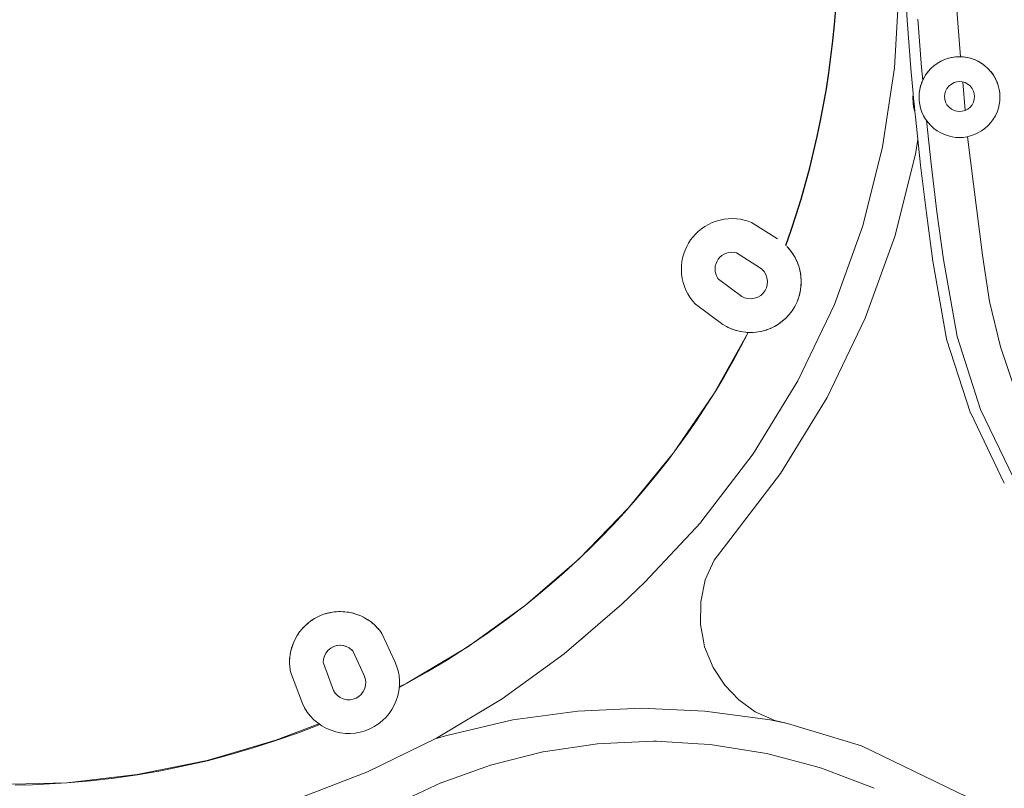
# Model space of a CAD drawing. Header units: millimetres. Extents: x -264 to 244, y -177 to 250.
# Tile 6 of 11: x -62 to 55, y -28 to 63. Entities that reach past the tile are written whole.
import ezdxf

# ---------------------------------------------------------------- set-up
doc = ezdxf.new("R2010")
doc.units = ezdxf.units.MM
doc.header["$MEASUREMENT"] = 0
doc.layers.add('material 1', color=7, linetype='Continuous')

msp = doc.modelspace()

# ---------------------------------------------------------------- linework, layer by layer
at = {"layer": 'material 1', "color": 7, "linetype": 'Continuous', "lineweight": 0}
for p, q in [((43.48, 68.75), (43.83, 62.99)), ((42.31, 57.3), (42.82, 66.23)), ((49.65, 64.69), (50.16, 58.63)), ((43.83, 62.99), (44.26, 57.25)), ((45.09, 63.08), (45.53, 57.35)), ((48.61, 58.43), (49.07, 58.54)), ((48.7, 58.45), (48.61, 58.43)), ((48.7, 58.45), (49.07, 58.54)), ((48.7, 58.45), (48.7, 58.45)), ((48.7, 58.45), (48.7, 58.45)), ((49.07, 58.54), (49.54, 58.62)), ((49.15, 58.56), (49.07, 58.54)), ((49.15, 58.56), (49.54, 58.62)), ((49.15, 58.56), (49.15, 58.56)), ((49.15, 58.56), (49.15, 58.56)), ((49.54, 58.62), (50.02, 58.64)), ((49.59, 58.62), (49.54, 58.62)), ((50.02, 58.64), (49.59, 58.62)), ((49.59, 58.62), (49.59, 58.62)), ((50.44, 58.62), (50.02, 58.64)), ((50.02, 58.64), (50.5, 58.62)), ((50.45, 58.62), (50.5, 58.62)), ((50.88, 58.56), (50.5, 58.62)), ((50.5, 58.62), (50.98, 58.54)), ((50.9, 58.56), (50.98, 58.54)), ((51.31, 58.46), (50.98, 58.54)), ((50.98, 58.54), (51.44, 58.43)), ((51.35, 58.45), (51.44, 58.43)), ((40.9, 47.94), (42.31, 57.3)), ((45.53, 57.35), (45.66, 55.84)), ((46.64, 57.25), (46.99, 57.56)), ((46.99, 57.57), (47.36, 57.84)), ((46.99, 57.56), (47.36, 57.84)), ((47, 57.57), (46.99, 57.57)), ((46.99, 57.57), (46.99, 57.56)), ((46.99, 57.57), (46.99, 57.57)), ((47.36, 57.84), (47.75, 58.07)), ((47.39, 57.86), (47.36, 57.84)), ((47.39, 57.86), (47.75, 58.07)), ((47.39, 57.86), (47.39, 57.86)), ((47.39, 57.86), (47.39, 57.86)), ((47.75, 58.07), (48.17, 58.27)), ((47.82, 58.1), (47.75, 58.07)), ((47.82, 58.1), (48.17, 58.27)), ((47.82, 58.1), (47.82, 58.1)), ((47.82, 58.1), (47.82, 58.1)), ((48.17, 58.27), (48.61, 58.43)), ((48.25, 58.3), (48.17, 58.27)), ((48.25, 58.3), (48.61, 58.43)), ((48.25, 58.3), (48.25, 58.3)), ((48.25, 58.3), (48.25, 58.3)), ((51.75, 58.31), (51.44, 58.43)), ((51.44, 58.43), (51.87, 58.27)), ((51.8, 58.3), (51.87, 58.27)), ((52.18, 58.12), (51.87, 58.27)), ((51.87, 58.27), (52.29, 58.07)), ((52.23, 58.1), (52.29, 58.07)), ((52.59, 57.89), (52.29, 58.07)), ((52.29, 58.07), (52.68, 57.84)), ((52.65, 57.85), (52.68, 57.84)), ((52.98, 57.61), (52.68, 57.84)), ((52.68, 57.84), (53.05, 57.56)), ((53.05, 57.57), (53.05, 57.56)), ((53.05, 57.56), (53.4, 57.25)), ((44.26, 57.25), (44.53, 54.28)), ((45.79, 56.1), (46.03, 56.51)), ((46, 56.47), (45.79, 56.1)), ((46, 56.47), (46.03, 56.51)), ((46, 56.47), (46, 56.47)), ((46, 56.47), (46, 56.47)), ((46.03, 56.51), (46.32, 56.9)), ((46.29, 56.86), (46.03, 56.51)), ((46.29, 56.86), (46.32, 56.9)), ((46.29, 56.86), (46.29, 56.86)), ((46.29, 56.86), (46.29, 56.86)), ((46.32, 56.9), (46.64, 57.25)), ((46.63, 57.23), (46.32, 56.9)), ((46.63, 57.23), (46.64, 57.25)), ((46.63, 57.23), (46.63, 57.23)), ((46.63, 57.23), (46.63, 57.23)), ((53.41, 57.24), (53.4, 57.25)), ((53.4, 57.25), (53.72, 56.9)), ((53.48, 57.16), (53.72, 56.9)), ((53.74, 56.87), (53.72, 56.9)), ((53.72, 56.9), (54.01, 56.51)), ((53.81, 56.79), (54.01, 56.51)), ((54.03, 56.48), (54.01, 56.51)), ((54.01, 56.51), (54.26, 56.1)), ((54.09, 56.38), (54.26, 56.1)), ((45.31, 54.75), (45.42, 55.21)), ((45.41, 55.16), (45.31, 54.75)), ((45.41, 55.16), (45.42, 55.21)), ((45.41, 55.16), (45.41, 55.16)), ((45.41, 55.16), (45.41, 55.16)), ((45.42, 55.21), (45.58, 55.66)), ((45.56, 55.61), (45.42, 55.21)), ((45.56, 55.61), (45.58, 55.66)), ((45.56, 55.61), (45.56, 55.61)), ((45.56, 55.61), (45.56, 55.61)), ((45.58, 55.66), (45.79, 56.1)), ((45.76, 56.04), (45.58, 55.66)), ((45.76, 56.04), (45.79, 56.1)), ((45.76, 56.04), (45.76, 56.04)), ((45.76, 56.04), (45.76, 56.04)), ((48.78, 55.16), (48.54, 54.88)), ((49.06, 55.39), (48.78, 55.16)), ((49.38, 55.56), (49.06, 55.39)), ((49.71, 55.65), (49.38, 55.56)), ((50.03, 55.68), (49.71, 55.65)), ((50.36, 55.65), (50.03, 55.68)), ((50.69, 55.56), (50.36, 55.65)), ((50.41, 55.64), (50.7, 52.26)), ((51.01, 55.39), (50.69, 55.56)), ((51.29, 55.16), (51.01, 55.39)), ((51.52, 54.88), (51.29, 55.16)), ((54.28, 56.06), (54.26, 56.1)), ((54.26, 56.1), (54.46, 55.66)), ((54.33, 55.95), (54.46, 55.66)), ((54.48, 55.62), (54.46, 55.66)), ((54.46, 55.66), (54.62, 55.21)), ((54.52, 55.5), (54.62, 55.21)), ((54.63, 55.17), (54.62, 55.21)), ((54.62, 55.21), (54.73, 54.75)), ((54.66, 55.05), (54.73, 54.75)), ((44.48, 53.72), (44.53, 54.28)), ((45.22, 53.84), (45.24, 54.29)), ((45.22, 53.84), (45.24, 54.27)), ((45.24, 53.41), (45.22, 53.84)), ((45.24, 54.29), (45.31, 54.75)), ((45.3, 54.71), (45.24, 54.29)), ((45.24, 54.27), (45.24, 54.29)), ((45.24, 54.27), (45.24, 54.27)), ((45.3, 54.71), (45.31, 54.75)), ((45.3, 54.71), (45.3, 54.71)), ((45.3, 54.71), (45.3, 54.71)), ((48.28, 54.23), (48.25, 53.91)), ((48.25, 53.91), (48.28, 53.58)), ((48.38, 54.56), (48.28, 54.23)), ((48.54, 54.88), (48.38, 54.56)), ((51.69, 54.56), (51.52, 54.88)), ((51.78, 54.23), (51.69, 54.56)), ((51.81, 53.91), (51.78, 54.23)), ((51.78, 53.58), (51.81, 53.91)), ((54.74, 54.72), (54.73, 54.75)), ((54.73, 54.75), (54.8, 54.29)), ((54.76, 54.6), (54.8, 54.29)), ((54.8, 54.29), (54.82, 53.84)), ((54.8, 54.28), (54.8, 54.29)), ((54.82, 53.84), (54.8, 53.41)), ((44.58, 52.66), (44.48, 53.72)), ((44.73, 52.14), (44.58, 52.66)), ((45.3, 52.97), (45.24, 53.41)), ((45.41, 52.52), (45.3, 52.97)), ((48.28, 53.58), (48.38, 53.25)), ((48.38, 53.25), (48.54, 52.93)), ((48.54, 52.93), (48.78, 52.65)), ((48.78, 52.65), (49.06, 52.42)), ((51.01, 52.42), (51.29, 52.65)), ((51.29, 52.65), (51.52, 52.93)), ((51.52, 52.93), (51.69, 53.25)), ((51.69, 53.25), (51.78, 53.58)), ((54.74, 52.97), (54.64, 52.52)), ((54.8, 53.41), (54.74, 52.97)), ((44.73, 52.14), (44.79, 51.51)), ((44.79, 51.51), (45.4, 45.77)), ((45.56, 52.07), (45.41, 52.52)), ((45.76, 51.63), (45.56, 52.07)), ((46, 51.21), (45.76, 51.63)), ((49.06, 52.42), (49.38, 52.25)), ((49.38, 52.25), (49.71, 52.16)), ((49.71, 52.16), (50.03, 52.13)), ((50.03, 52.13), (50.36, 52.16)), ((50.36, 52.16), (50.69, 52.25)), ((50.69, 52.25), (51.01, 52.42)), ((54.28, 51.63), (54.04, 51.21)), ((54.48, 52.07), (54.28, 51.63)), ((54.64, 52.52), (54.48, 52.07)), ((46.29, 50.81), (46, 51.21)), ((46.11, 51.07), (46.65, 45.92)), ((46.63, 50.45), (46.29, 50.81)), ((46.99, 50.11), (46.63, 50.45)), ((53.41, 50.45), (53.05, 50.11)), ((53.75, 50.81), (53.41, 50.45)), ((54.04, 51.21), (53.75, 50.81)), ((47.39, 49.82), (46.99, 50.11)), ((47.82, 49.58), (47.39, 49.82)), ((48.25, 49.38), (47.82, 49.58)), ((48.7, 49.22), (48.25, 49.38)), ((49.15, 49.12), (48.7, 49.22)), ((49.59, 49.06), (49.15, 49.12)), ((50.89, 49.12), (50.45, 49.06)), ((51.34, 49.22), (50.89, 49.12)), ((50.99, 49.14), (52.75, 35.08)), ((51.79, 49.38), (51.34, 49.22)), ((52.22, 49.58), (51.79, 49.38)), ((52.65, 49.82), (52.22, 49.58)), ((53.05, 50.11), (52.65, 49.82)), ((38.53, 38.53), (40.9, 47.94)), ((45.07, 48.82), (44.81, 47.08)), ((45.07, 48.82), (45.04, 48.59)), ((50.02, 49.04), (49.59, 49.06)), ((50.45, 49.06), (50.02, 49.04)), ((44.81, 47.08), (42.33, 37.3)), ((45.4, 45.77), (46.09, 40.05)), ((46.65, 45.92), (47.35, 40.22)), ((46.09, 40.05), (46.87, 34.34)), ((47.35, 40.22), (48.13, 34.54)), ((19.79, 38.47), (20.21, 38.72)), ((20.21, 38.72), (20.66, 38.93)), ((20.66, 38.93), (21.12, 39.11)), ((21.12, 39.11), (21.6, 39.24)), ((21.6, 39.24), (22.09, 39.34)), ((22.09, 39.34), (22.58, 39.4)), ((22.58, 39.4), (23.06, 39.41)), ((23.06, 39.41), (23.55, 39.39)), ((23.55, 39.39), (24.02, 39.33)), ((24.02, 39.33), (24.48, 39.23)), ((24.48, 39.23), (24.92, 39.11)), ((24.92, 39.11), (25.33, 38.95)), ((25.33, 38.95), (28.42, 37)), ((18.38, 37.22), (18.68, 37.57)), ((18.68, 37.57), (19.02, 37.89)), ((19.02, 37.89), (19.39, 38.2)), ((19.39, 38.2), (19.79, 38.47)), ((35.18, 29.22), (38.53, 38.53)), ((17.64, 36.09), (17.86, 36.49)), ((17.86, 36.49), (18.11, 36.87)), ((18.11, 36.87), (18.38, 37.22)), ((42.33, 37.3), (38.83, 27.6)), ((17.16, 34.76), (17.29, 35.22)), ((17.29, 35.22), (17.45, 35.67)), ((17.45, 35.67), (17.64, 36.09)), ((22.07, 35.18), (21.81, 35.01)), ((22.36, 35.3), (22.07, 35.18)), ((22.66, 35.38), (22.36, 35.3)), ((22.97, 35.41), (22.66, 35.38)), ((23.27, 35.4), (22.97, 35.41)), ((23.56, 35.34), (23.27, 35.4)), ((26.28, 33.62), (23.56, 35.34)), ((29.53, 36.1), (29.66, 35.96)), ((29.53, 36.1), (29.9, 35.68)), ((29.66, 35.96), (29.66, 35.96)), ((29.9, 35.68), (29.8, 35.8)), ((29.9, 35.68), (30.03, 35.51)), ((29.9, 35.68), (30.22, 35.25)), ((30.22, 35.25), (30.16, 35.34)), ((30.22, 35.25), (30.26, 35.18)), ((30.22, 35.25), (30.5, 34.78)), ((52.75, 35.08), (53.57, 29.58)), ((17.02, 33.79), (17.07, 34.28)), ((17.07, 34.28), (17.16, 34.76)), ((21.12, 34.07), (21.04, 33.77)), ((21.24, 34.34), (21.12, 34.07)), ((21.39, 34.59), (21.24, 34.34)), ((21.58, 34.81), (21.39, 34.59)), ((21.81, 35.01), (21.58, 34.81)), ((30.5, 34.78), (30.46, 34.85)), ((30.5, 34.78), (30.64, 34.49)), ((30.5, 34.78), (30.74, 34.28)), ((30.74, 34.28), (30.72, 34.32)), ((30.72, 34.32), (30.72, 34.32)), ((30.74, 34.28), (30.88, 33.91)), ((30.74, 34.28), (30.94, 33.74)), ((46.87, 34.34), (48.5, 25.11)), ((48.13, 34.54), (49.73, 25.41)), ((17.01, 33.29), (17.02, 33.79)), ((17.04, 32.8), (17.01, 33.29)), ((17.11, 32.31), (17.04, 32.8)), ((21.04, 33.77), (21.01, 33.46)), ((21.01, 33.46), (21.03, 33.14)), ((21.03, 33.14), (21.09, 32.84)), ((21.09, 32.84), (21.2, 32.55)), ((26.57, 33.4), (26.28, 33.62)), ((26.83, 33.11), (26.57, 33.4)), ((27.04, 32.76), (26.83, 33.11)), ((27.17, 32.37), (27.04, 32.76)), ((30.94, 33.74), (30.94, 33.76)), ((30.94, 33.74), (31.06, 33.3)), ((30.94, 33.74), (31.1, 33.16)), ((31.1, 33.16), (31.09, 33.19)), ((31.1, 33.16), (31.18, 32.68)), ((31.1, 33.16), (31.19, 32.57)), ((17.22, 31.82), (17.11, 32.31)), ((17.37, 31.36), (17.22, 31.82)), ((21.2, 32.55), (21.35, 32.29)), ((21.42, 32.2), (21.35, 32.29)), ((21.42, 32.2), (24.18, 30.15)), ((27.1, 31.18), (27.2, 31.56)), ((27.23, 31.96), (27.17, 32.37)), ((27.2, 31.56), (27.23, 31.96)), ((31.19, 32.57), (31.19, 32.61)), ((31.19, 32.57), (31.23, 32.05)), ((31.19, 32.57), (31.23, 31.95)), ((31.23, 31.95), (31.2, 31.34)), ((31.23, 31.95), (31.21, 31.46)), ((31.23, 31.95), (31.23, 32.03)), ((17.55, 30.91), (17.37, 31.36)), ((17.77, 30.48), (17.55, 30.91)), ((18.02, 30.08), (17.77, 30.48)), ((26.44, 30.29), (26.72, 30.56)), ((26.72, 30.56), (26.94, 30.85)), ((26.94, 30.85), (27.1, 31.18)), ((31.11, 30.72), (30.96, 30.11)), ((31.11, 30.72), (31.02, 30.31)), ((31.2, 31.34), (31.11, 30.72)), ((31.11, 30.72), (31.14, 30.89)), ((31.2, 31.34), (31.14, 30.89)), ((31.14, 30.89), (31.14, 30.89)), ((31.14, 30.89), (31.14, 30.89)), ((31.2, 31.34), (31.21, 31.46)), ((31.21, 31.46), (31.21, 31.46)), ((31.21, 31.46), (31.21, 31.46)), ((18.02, 30.08), (18.34, 29.63)), ((18.21, 29.81), (18.02, 30.08)), ((18.34, 29.64), (18.21, 29.81)), ((18.34, 29.63), (18.34, 29.64)), ((18.34, 29.64), (18.34, 29.64)), ((18.34, 29.63), (18.7, 29.23)), ((21.94, 26.83), (18.7, 29.23)), ((24.18, 30.15), (24.52, 29.99)), ((24.52, 29.99), (24.89, 29.9)), ((24.89, 29.9), (25.3, 29.88)), ((25.3, 29.88), (25.7, 29.94)), ((25.7, 29.94), (26.09, 30.08)), ((26.09, 30.08), (26.44, 30.29)), ((30.74, 29.53), (30.47, 28.98)), ((30.74, 29.53), (30.58, 29.19)), ((30.96, 30.11), (30.74, 29.53)), ((30.74, 29.53), (30.83, 29.74)), ((30.96, 30.11), (30.83, 29.74)), ((30.83, 29.74), (30.83, 29.74)), ((30.83, 29.74), (30.83, 29.74)), ((30.96, 30.11), (31.02, 30.31)), ((31.02, 30.31), (31.02, 30.31)), ((31.02, 30.31), (31.02, 30.31)), ((53.57, 29.58), (54.89, 24.18)), ((30.15, 28.47), (29.79, 28)), ((29.79, 28), (29.93, 28.17)), ((30.15, 28.47), (29.93, 28.17)), ((29.93, 28.17), (29.93, 28.17)), ((29.93, 28.17), (29.93, 28.17)), ((30.47, 28.98), (30.15, 28.47)), ((30.15, 28.47), (30.28, 28.66)), ((30.47, 28.98), (30.28, 28.66)), ((30.28, 28.66), (30.28, 28.66)), ((30.28, 28.66), (30.28, 28.66)), ((30.47, 28.98), (30.58, 29.19)), ((30.58, 29.19), (30.58, 29.19)), ((30.58, 29.19), (30.58, 29.19)), ((30.83, 20.14), (35.18, 29.22)), ((28.54, 26.88), (28.08, 26.6)), ((28.54, 26.88), (28.22, 26.69)), ((28.98, 27.21), (28.54, 26.88)), ((28.54, 26.88), (28.62, 26.94)), ((28.98, 27.21), (28.67, 26.98)), ((29.4, 27.58), (28.98, 27.21)), ((28.98, 27.21), (29.1, 27.3)), ((29.4, 27.58), (29.11, 27.32)), ((29.79, 28), (29.4, 27.58)), ((29.4, 27.58), (29.54, 27.71)), ((29.79, 28), (29.54, 27.71)), ((29.54, 27.71), (29.54, 27.71)), ((29.54, 27.71), (29.54, 27.71)), ((38.83, 27.6), (34.31, 18.17)), ((38.83, 27.6), (38.83, 27.6)), ((20.85, 18.59), (24.95, 25.88)), ((22.27, 26.63), (21.94, 26.83)), ((22.07, 26.75), (22.07, 26.75)), ((22.27, 26.63), (22.37, 26.58)), ((22.83, 26.36), (22.27, 26.63)), ((22.83, 26.36), (22.58, 26.47)), ((22.83, 26.36), (22.91, 26.32)), ((23.41, 26.15), (22.83, 26.36)), ((23.41, 26.15), (23.14, 26.24)), ((23.41, 26.15), (23.48, 26.12)), ((24.01, 25.99), (23.41, 26.15)), ((24.01, 25.99), (23.72, 26.06)), ((24.01, 25.99), (24.08, 25.98)), ((24.63, 25.9), (24.01, 25.99)), ((24.08, 25.98), (24.08, 25.98)), ((24.95, 25.88), (24.08, 24.2)), ((24.63, 25.9), (24.31, 25.94)), ((24.63, 25.9), (24.68, 25.9)), ((25.25, 25.87), (24.63, 25.9)), ((24.68, 25.9), (24.68, 25.9)), ((25.25, 25.87), (24.92, 25.89)), ((24.92, 25.89), (24.92, 25.89)), ((25.86, 25.91), (25.25, 25.87)), ((25.25, 25.87), (25.29, 25.87)), ((25.29, 25.87), (25.29, 25.87)), ((25.86, 25.91), (25.53, 25.89)), ((26.46, 26.01), (25.86, 25.91)), ((25.86, 25.91), (25.9, 25.91)), ((25.9, 25.91), (25.9, 25.91)), ((26.46, 26.01), (26.13, 25.95)), ((27.03, 26.16), (26.46, 26.01)), ((26.46, 26.01), (26.5, 26.01)), ((26.5, 26.01), (26.5, 26.01)), ((27.03, 26.16), (26.7, 26.07)), ((27.57, 26.36), (27.03, 26.16)), ((27.03, 26.16), (27.07, 26.17)), ((27.57, 26.36), (27.24, 26.23)), ((28.08, 26.6), (27.57, 26.36)), ((27.57, 26.36), (27.62, 26.38)), ((28.08, 26.6), (27.75, 26.44)), ((28.08, 26.6), (28.13, 26.63)), ((48.5, 25.11), (48.5, 25.1)), ((48.5, 25.1), (51.34, 16.28)), ((49.73, 25.41), (52.52, 16.75)), ((24.08, 24.2), (23.12, 22.43)), ((54.89, 24.18), (56.68, 18.93)), ((23.12, 22.43), (22.12, 20.69)), ((22.12, 20.69), (21.08, 18.96)), ((25.53, 11.47), (30.83, 20.14)), ((21.08, 18.96), (20.01, 17.26)), ((16.07, 11.58), (20.85, 18.59)), ((34.31, 18.17), (28.78, 9.15)), ((20.01, 17.26), (18.91, 15.57)), ((52.52, 16.75), (56.45, 8.61)), ((18.91, 15.57), (17.77, 13.92)), ((51.34, 16.28), (51.35, 16.28)), ((51.35, 16.28), (55.34, 7.99)), ((17.77, 13.92), (16.59, 12.28)), ((16.59, 12.28), (15.39, 10.67)), ((10.73, 5.04), (16.07, 11.58)), ((15.39, 10.67), (14.15, 9.09)), ((19.32, 3.35), (25.53, 11.47)), ((14.15, 9.09), (12.88, 7.53)), ((22.35, 0.73), (28.78, 9.15)), ((12.88, 7.53), (11.57, 5.99)), ((11.57, 5.99), (10.24, 4.49)), ((4.86, -1), (10.73, 5.04)), ((10.24, 4.49), (8.87, 3.01)), ((8.87, 3.01), (7.47, 1.56)), ((12.65, -3.82), (19.3, 3.32)), ((19.3, 3.32), (19.32, 3.35)), ((7.47, 1.56), (6.05, 0.14)), ((6.05, 0.14), (4.59, -1.25)), ((22.35, 0.73), (20.9, -1.18)), ((22.35, 0.73), (22.39, 0.78)), ((22.35, 0.73), (22.35, 0.73)), ((-1.5, -6.5), (4.86, -1)), ((4.59, -1.25), (3.11, -2.61)), ((20.9, -1.18), (19.84, -3.51)), ((20.9, -1.18), (20.9, -1.18)), ((3.11, -2.61), (1.6, -3.94)), ((1.6, -3.94), (0.06, -5.23)), ((9.94, -6.38), (12.65, -3.82)), ((19.84, -3.51), (19.3, -6.1)), ((0.06, -5.23), (-1.5, -6.5)), ((-8.32, -11.44), (-1.5, -6.5)), ((-1.5, -6.5), (-3.74, -8.22)), ((3.09, -12.3), (9.94, -6.38)), ((19.3, -6.1), (19.28, -8.8)), ((-26.93, -8.34), (-26.53, -8.09)), ((-26.53, -8.09), (-26.72, -8.21)), ((-26.53, -8.09), (-26.13, -7.88)), ((-26.53, -8.09), (-26.4, -8.02)), ((-26.13, -7.88), (-26.24, -7.93)), ((-26.13, -7.88), (-25.73, -7.7)), ((-26.13, -7.88), (-25.91, -7.78)), ((-25.73, -7.7), (-25.75, -7.71)), ((-25.73, -7.7), (-25.3, -7.54)), ((-25.3, -7.54), (-24.86, -7.42)), ((-25.3, -7.54), (-25.25, -7.53)), ((-24.86, -7.42), (-25.08, -7.48)), ((-24.86, -7.42), (-24.4, -7.33)), ((-24.86, -7.42), (-24.73, -7.4)), ((-24.73, -7.4), (-24.73, -7.4)), ((-24.4, -7.33), (-24.55, -7.36)), ((-24.4, -7.33), (-23.93, -7.28)), ((-24.4, -7.33), (-24.22, -7.31)), ((-23.93, -7.28), (-24.03, -7.29)), ((-23.93, -7.28), (-23.7, -7.27)), ((-23.93, -7.28), (-23.44, -7.27)), ((-23.44, -7.27), (-23.51, -7.27)), ((-23.44, -7.27), (-23.18, -7.28)), ((-23.44, -7.27), (-22.95, -7.29)), ((-22.95, -7.29), (-22.99, -7.29)), ((-22.95, -7.29), (-22.65, -7.33)), ((-22.95, -7.29), (-22.46, -7.35)), ((-22.46, -7.35), (-22.46, -7.35)), ((-22.46, -7.35), (-21.98, -7.46)), ((-22.46, -7.35), (-22.46, -7.35)), ((-21.98, -7.46), (-21.93, -7.47)), ((-21.98, -7.46), (-21.5, -7.6)), ((-21.5, -7.6), (-21.75, -7.53)), ((-21.5, -7.6), (-21.41, -7.64)), ((-21.5, -7.6), (-21.04, -7.79)), ((-21.04, -7.79), (-21.23, -7.71)), ((-21.04, -7.79), (-20.89, -7.86)), ((-21.04, -7.79), (-20.6, -8.01)), ((-20.6, -8.01), (-20.72, -7.94)), ((-20.6, -8.01), (-20.39, -8.13)), ((-20.6, -8.01), (-20.18, -8.26)), ((-28.31, -9.69), (-28, -9.3)), ((-28, -9.3), (-28.12, -9.45)), ((-28, -9.3), (-27.66, -8.95)), ((-28, -9.3), (-27.87, -9.16)), ((-27.66, -8.95), (-27.74, -9.03)), ((-27.66, -8.95), (-27.3, -8.63)), ((-27.66, -8.95), (-27.46, -8.77)), ((-27.3, -8.63), (-27.32, -8.64)), ((-27.3, -8.63), (-26.93, -8.34)), ((-26.93, -8.34), (-26.87, -8.31)), ((-20.18, -8.26), (-20.23, -8.23)), ((-20.18, -8.26), (-19.79, -8.54)), ((-19.79, -8.54), (-19.77, -8.56)), ((-19.79, -8.54), (-19.43, -8.85)), ((-19.43, -8.85), (-19.63, -8.68)), ((-19.43, -8.85), (-19.34, -8.93)), ((-19.43, -8.85), (-19.09, -9.18)), ((-19.09, -9.18), (-19.22, -9.05)), ((-19.09, -9.18), (-18.96, -9.33)), ((-19.09, -9.18), (-18.79, -9.53)), ((-3.74, -8.22), (-6.03, -9.88)), ((19.64, -10.73), (19.28, -8.81)), ((-28.84, -10.53), (-28.59, -10.1)), ((-28.59, -10.1), (-28.31, -9.69)), ((-28.59, -10.1), (-28.57, -10.06)), ((-28.31, -9.69), (-28.46, -9.9)), ((-28.31, -9.69), (-28.24, -9.6)), ((-18.79, -9.53), (-18.84, -9.47)), ((-18.79, -9.53), (-18.53, -9.89)), ((-18.53, -9.89), (-17, -13.2)), ((-6.03, -9.88), (-8.36, -11.46)), ((5.14, -10.55), (5.65, -10.09)), ((-29.34, -11.92), (-29.21, -11.44)), ((-29.21, -11.44), (-29.26, -11.59)), ((-29.21, -11.44), (-29.04, -10.98)), ((-29.21, -11.44), (-29.15, -11.25)), ((-29.04, -10.98), (-29.08, -11.07)), ((-29.04, -10.98), (-28.84, -10.53)), ((-29.04, -10.98), (-28.93, -10.73)), ((-28.84, -10.53), (-28.85, -10.56)), ((-24.61, -11.6), (-24.93, -11.87)), ((-24.58, -11.59), (-24.63, -11.63)), ((-24.25, -11.41), (-24.61, -11.6)), ((-24.61, -11.6), (-24.61, -11.6)), ((-24.61, -11.6), (-24.61, -11.6)), ((-23.88, -11.3), (-24.25, -11.41)), ((-24.25, -11.41), (-24.25, -11.41)), ((-23.83, -11.3), (-23.89, -11.31)), ((-23.51, -11.26), (-23.88, -11.3)), ((-23.88, -11.3), (-23.88, -11.3)), ((-23.47, -11.27), (-23.55, -11.27)), ((-23.51, -11.26), (-23.51, -11.26)), ((-23.15, -11.29), (-23.51, -11.26)), ((-23.11, -11.3), (-23.19, -11.29)), ((-23.15, -11.29), (-23.15, -11.29)), ((-22.77, -11.4), (-23.15, -11.29)), ((-23.15, -11.29), (-23.15, -11.29)), ((-22.76, -11.41), (-22.82, -11.38)), ((-22.41, -11.58), (-22.77, -11.4)), ((-22.77, -11.4), (-22.77, -11.4)), ((-22.41, -11.58), (-22.41, -11.58)), ((-22.09, -11.84), (-22.41, -11.58)), ((-15.57, -15.78), (-8.32, -11.44)), ((-8.36, -11.46), (-10.74, -12.99)), ((5.01, -10.64), (5.14, -10.55)), ((19.64, -10.73), (19.77, -11.45)), ((19.77, -11.45), (20.77, -13.9)), ((19.77, -11.45), (19.77, -11.45)), ((-29.49, -12.87), (-29.43, -12.39)), ((-29.49, -12.87), (-29.48, -12.83)), ((-29.43, -12.39), (-29.46, -12.64)), ((-29.43, -12.39), (-29.34, -11.92)), ((-29.43, -12.39), (-29.42, -12.3)), ((-29.34, -11.92), (-29.39, -12.12)), ((-29.34, -11.92), (-29.31, -11.78)), ((-25.37, -12.56), (-25.47, -12.93)), ((-25.35, -12.52), (-25.38, -12.59)), ((-25.18, -12.19), (-25.37, -12.56)), ((-25.37, -12.56), (-25.37, -12.56)), ((-25.37, -12.56), (-25.37, -12.56)), ((-25.17, -12.18), (-25.2, -12.23)), ((-24.93, -11.87), (-25.18, -12.19)), ((-25.18, -12.19), (-25.18, -12.19)), ((-24.93, -11.87), (-24.93, -11.87)), ((-21.98, -11.95), (-22.11, -11.82)), ((-22.09, -11.84), (-22.09, -11.84)), ((-21.98, -11.95), (-22.09, -11.84)), ((-20.64, -14.87), (-21.98, -11.95)), ((-4.25, -17.62), (3.09, -12.3)), ((-29.5, -13.34), (-29.49, -12.87)), ((-29.5, -13.34), (-29.47, -13.88)), ((-29.47, -13.88), (-29.39, -14.42)), ((-25.47, -12.93), (-25.5, -13.3)), ((-25.49, -13.41), (-25.5, -13.3)), ((-25.49, -13.41), (-24.29, -16.64)), ((-25.46, -12.89), (-25.47, -12.95)), ((-25.47, -12.93), (-25.47, -12.93)), ((-17, -13.2), (-16.79, -13.73)), ((-16.79, -13.73), (-16.62, -14.29)), ((-10.74, -12.99), (-13.16, -14.44)), ((20.77, -13.9), (22.17, -16.01)), ((-27.98, -18.2), (-29.39, -14.42)), ((-20.51, -15.22), (-20.64, -14.87)), ((-16.62, -14.29), (-16.51, -14.87)), ((-16.51, -14.87), (-16.46, -15.47)), ((-13.16, -14.44), (-15.62, -15.82)), ((-20.57, -16.4), (-20.47, -16)), ((-20.45, -15.6), (-20.51, -15.22)), ((-20.47, -16), (-20.45, -15.6)), ((-16.46, -16.08), (-16.53, -16.68)), ((-16.48, -16.22), (-15.57, -15.78)), ((-15.62, -15.82), (-16.48, -16.27)), ((-16.46, -15.47), (-16.45, -15.78)), ((-16.45, -15.78), (-16.46, -16.08)), ((22.17, -16.01), (23.81, -17.77)), ((-24.29, -16.64), (-24.09, -16.95)), ((-24.09, -16.95), (-23.83, -17.24)), ((-23.83, -17.24), (-23.5, -17.48)), ((-23.5, -17.48), (-23.13, -17.65)), ((-21.59, -17.55), (-21.28, -17.36)), ((-21.28, -17.36), (-20.99, -17.1)), ((-20.99, -17.1), (-20.75, -16.78)), ((-20.75, -16.78), (-20.57, -16.4)), ((-16.65, -17.28), (-16.84, -17.85)), ((-16.53, -16.68), (-16.65, -17.28)), ((-27.72, -18.71), (-27.98, -18.2)), ((-23.13, -17.65), (-22.72, -17.74)), ((-22.72, -17.74), (-22.32, -17.74)), ((-22.32, -17.74), (-21.94, -17.68)), ((-21.94, -17.68), (-21.59, -17.55)), ((-17.07, -18.39), (-17.36, -18.9)), ((-16.84, -17.85), (-17.07, -18.39)), ((-12.04, -22.29), (-4.25, -17.62)), ((23.81, -17.77), (25.76, -19.18)), ((-27.4, -19.2), (-27.72, -18.71)), ((-27.04, -19.67), (-27.4, -19.2)), ((-26.62, -20.11), (-27.04, -19.67)), ((-18.05, -19.81), (-18.47, -20.22)), ((-17.68, -19.37), (-18.05, -19.81)), ((-17.36, -18.9), (-17.68, -19.37)), ((4.73, -19.08), (-3.01, -20.14)), ((12.27, -18.74), (4.73, -19.08)), ((19.81, -19.08), (12.27, -18.74)), ((27.55, -20.14), (19.81, -19.08)), ((25.76, -19.18), (28.09, -20.2)), ((-31.14, -22.56), (-26.03, -20.59)), ((-25.91, -20.67), (-28.46, -21.66)), ((-26.16, -20.5), (-26.62, -20.11)), ((-25.66, -20.85), (-26.16, -20.5)), ((-25.13, -21.14), (-25.66, -20.85)), ((-19.44, -20.93), (-19.98, -21.21)), ((-18.94, -20.6), (-19.44, -20.93)), ((-18.47, -20.22), (-18.94, -20.6)), ((-3.01, -20.14), (-10.83, -21.98)), ((29.62, -20.55), (27.55, -20.14)), ((28.09, -20.2), (29.62, -20.55)), ((29.62, -20.55), (38.39, -23.23)), ((-28.46, -21.66), (-31.12, -22.6)), ((-24.58, -21.37), (-25.13, -21.14)), ((-24.01, -21.55), (-24.58, -21.37)), ((-23.45, -21.67), (-24.01, -21.55)), ((-22.88, -21.74), (-23.45, -21.67)), ((-22.3, -21.75), (-22.88, -21.74)), ((-21.71, -21.7), (-22.3, -21.75)), ((-21.13, -21.6), (-21.71, -21.7)), ((-20.54, -21.43), (-21.13, -21.6)), ((-19.98, -21.21), (-20.54, -21.43)), ((-10.83, -21.98), (-12.36, -22.44)), ((-39.29, -24.95), (-31.14, -22.56)), ((-31.12, -22.6), (-33.81, -23.47)), ((-20.24, -26.29), (-12.04, -22.29)), ((7.07, -22.98), (0.59, -23.94)), ((7, -22.99), (7.07, -22.98)), ((19.01, -22.96), (14.06, -22.68)), ((23.92, -23.6), (20.43, -23.04)), ((53.41, -30.51), (38.39, -23.23)), ((-36.52, -24.26), (-39.25, -24.98)), ((-33.81, -23.47), (-36.52, -24.26)), ((-5.63, -25.51), (0.58, -23.94)), ((0.59, -23.94), (0.59, -23.94)), ((32.67, -25.6), (28.51, -24.49)), ((-47.58, -26.63), (-39.29, -24.95)), ((-42, -25.61), (-44.77, -26.17)), ((-39.25, -24.98), (-42, -25.61)), ((-55.96, -27.6), (-47.58, -26.63)), ((-47.55, -26.64), (-50.34, -27.04)), ((-44.77, -26.17), (-47.55, -26.64)), ((-28.77, -29.57), (-20.24, -26.29)), ((33.63, -25.86), (39.91, -28.26)), ((-64.39, -27.83), (-55.96, -27.6)), ((-60.03, -27.83), (-62.06, -27.88)), ((-57.99, -27.74), (-60.03, -27.83)), ((-55.96, -27.6), (-57.99, -27.74)), ((-53.15, -27.36), (-55.96, -27.6)), ((-50.34, -27.04), (-53.15, -27.36))]:
    msp.add_line(p, q, dxfattribs=at)
at = {"layer": 'material 1', "color": 7, "linetype": 'Continuous', "lineweight": 0, "flags": 128}
for points in [[(50.45, 58.62), (50.45, 58.62), (50.44, 58.62), (50.44, 58.62)], [(52.23, 58.1), (52.23, 58.1), (52.18, 58.12), (52.18, 58.12)], [(52.65, 57.85), (52.65, 57.85), (52.59, 57.89), (52.59, 57.89)], [(53.05, 57.57), (53.05, 57.57), (52.98, 57.61), (52.98, 57.61)], [(53.48, 57.16), (53.48, 57.16), (53.41, 57.24), (53.41, 57.24)], [(53.81, 56.78), (53.81, 56.79), (53.74, 56.87), (53.74, 56.87)], [(54.09, 56.38), (54.09, 56.38), (54.03, 56.48), (54.03, 56.48)], [(54.33, 55.95), (54.33, 55.95), (54.28, 56.06), (54.28, 56.06)], [(54.52, 55.5), (54.52, 55.5), (54.48, 55.62), (54.48, 55.62)], [(54.66, 55.05), (54.66, 55.05), (54.63, 55.17), (54.63, 55.17)], [(44.53, 54.28), (44.58, 53.73), (44.58, 53.73), (44.68, 52.69), (44.68, 52.68), (44.73, 52.14)], [(54.76, 54.6), (54.76, 54.6), (54.74, 54.72), (54.74, 54.72)], [(54.81, 53.96), (54.81, 53.96), (54.8, 54.28), (54.8, 54.28)], [(29.66, 35.96), (29.8, 35.8), (29.8, 35.8)], [(30.03, 35.51), (30.03, 35.51), (30.08, 35.45), (30.16, 35.34), (30.16, 35.34)], [(30.26, 35.18), (30.26, 35.18), (30.33, 35.07), (30.37, 35.01), (30.4, 34.95), (30.46, 34.85), (30.46, 34.85)], [(30.64, 34.49), (30.64, 34.49), (30.69, 34.39), (30.72, 34.32)], [(30.88, 33.91), (30.88, 33.91), (30.91, 33.82), (30.94, 33.76), (30.94, 33.76)], [(31.06, 33.31), (31.06, 33.3), (31.09, 33.19), (31.09, 33.19)], [(31.18, 32.68), (31.18, 32.68), (31.19, 32.61), (31.19, 32.61)], [(28.67, 26.98), (28.67, 26.98), (28.62, 26.94), (28.62, 26.94)], [(22.59, 26.47), (22.58, 26.47), (22.37, 26.58), (22.37, 26.58)], [(23.14, 26.24), (23.14, 26.24), (22.91, 26.32), (22.91, 26.32)], [(23.72, 26.06), (23.72, 26.06), (23.48, 26.12), (23.48, 26.12)], [(24.31, 25.94), (24.31, 25.94), (24.08, 25.98)], [(24.92, 25.89), (24.76, 25.89), (24.68, 25.9)], [(25.53, 25.89), (25.53, 25.89), (25.29, 25.87)], [(26.13, 25.95), (26.13, 25.95), (25.9, 25.91)], [(26.7, 26.07), (26.7, 26.07), (26.5, 26.01)], [(27.24, 26.24), (27.24, 26.23), (27.1, 26.18), (27.07, 26.17), (27.07, 26.17)], [(27.75, 26.44), (27.75, 26.44), (27.66, 26.4), (27.62, 26.38), (27.62, 26.38)], [(28.22, 26.69), (28.22, 26.69), (28.13, 26.63), (28.13, 26.63)], [(19.3, 3.32), (19.3, 3.32), (19.3, 3.32)], [(-26.4, -8.02), (-26.4, -8.02), (-26.24, -7.93), (-26.24, -7.93)], [(-25.91, -7.78), (-25.91, -7.78), (-25.75, -7.71), (-25.75, -7.71)], [(-25.25, -7.53), (-25.25, -7.53), (-25.08, -7.48), (-25.08, -7.48)], [(-24.73, -7.4), (-24.55, -7.36), (-24.55, -7.36)], [(-24.22, -7.31), (-24.22, -7.31), (-24.03, -7.29), (-24.03, -7.29)], [(-23.7, -7.27), (-23.7, -7.27), (-23.51, -7.27), (-23.51, -7.27)], [(-23.18, -7.28), (-23.18, -7.28), (-23.01, -7.28), (-22.99, -7.29), (-22.99, -7.29)], [(-22.65, -7.33), (-22.65, -7.33), (-22.46, -7.35)], [(-21.93, -7.47), (-21.93, -7.47), (-21.75, -7.53), (-21.75, -7.53)], [(-21.41, -7.64), (-21.41, -7.64), (-21.23, -7.71), (-21.23, -7.71)], [(-20.89, -7.86), (-20.89, -7.86), (-20.72, -7.94), (-20.72, -7.94)], [(-20.39, -8.13), (-20.39, -8.13), (-20.23, -8.23), (-20.23, -8.23)], [(-27.87, -9.16), (-27.87, -9.16), (-27.74, -9.03), (-27.74, -9.03)], [(-27.46, -8.77), (-27.46, -8.77), (-27.32, -8.64), (-27.32, -8.64)], [(-26.87, -8.31), (-26.87, -8.31), (-26.72, -8.21), (-26.72, -8.21)], [(-19.77, -8.56), (-19.77, -8.56), (-19.63, -8.68), (-19.63, -8.68)], [(-19.34, -8.93), (-19.34, -8.93), (-19.22, -9.05), (-19.22, -9.05)], [(-18.96, -9.33), (-18.96, -9.33), (-18.84, -9.47), (-18.84, -9.47)], [(-28.57, -10.06), (-28.57, -10.06), (-28.46, -9.9), (-28.46, -9.9)], [(-28.24, -9.6), (-28.24, -9.6), (-28.12, -9.45), (-28.12, -9.45)], [(-18.63, -9.75), (-18.63, -9.75), (-18.63, -9.75)], [(-29.31, -11.78), (-29.31, -11.78), (-29.26, -11.6), (-29.26, -11.59), (-29.26, -11.59)], [(-29.15, -11.25), (-29.15, -11.25), (-29.08, -11.07), (-29.08, -11.07)], [(-28.93, -10.73), (-28.93, -10.73), (-28.85, -10.56), (-28.85, -10.56)], [(-29.48, -12.83), (-29.48, -12.83), (-29.46, -12.64), (-29.46, -12.64)], [(-29.42, -12.3), (-29.42, -12.3), (-29.39, -12.12), (-29.39, -12.12)], [(-22.11, -11.82), (-22.11, -11.82), (-22.12, -11.81)], [(-29.49, -13.16), (-29.49, -13.16), (-29.49, -13.16)], [(20.77, -13.9), (20.77, -13.9), (20.77, -13.9), (22.01, -15.77)], [(9.43, -22.87), (7.07, -22.98), (7.07, -22.98), (5.17, -23.26)], [(14.06, -22.68), (13.71, -22.66), (13.71, -22.66), (9.43, -22.87)], [(20.43, -23.04), (20.43, -23.04), (20.43, -23.04), (19.01, -22.96)], [(28.51, -24.49), (27.1, -24.11), (27.1, -24.11), (23.92, -23.6)], [(-5.57, -25.49), (-5.63, -25.51), (-5.63, -25.51), (-11.52, -27.62)], [(33.63, -25.86), (33.63, -25.86), (33.63, -25.86), (32.67, -25.6)], [(-11.52, -27.62), (-11.52, -27.62), (-11.53, -27.62), (-11.53, -27.62), (-16.25, -29.84)]]:
    msp.add_lwpolyline(points, dxfattribs=at)
at = {"layer": 'material 1'}
msp.add_arc((-70.35, 71.86), 105.95, 340.3329, 13.598, dxfattribs=at)

doc.saveas('drawing.dxf')
